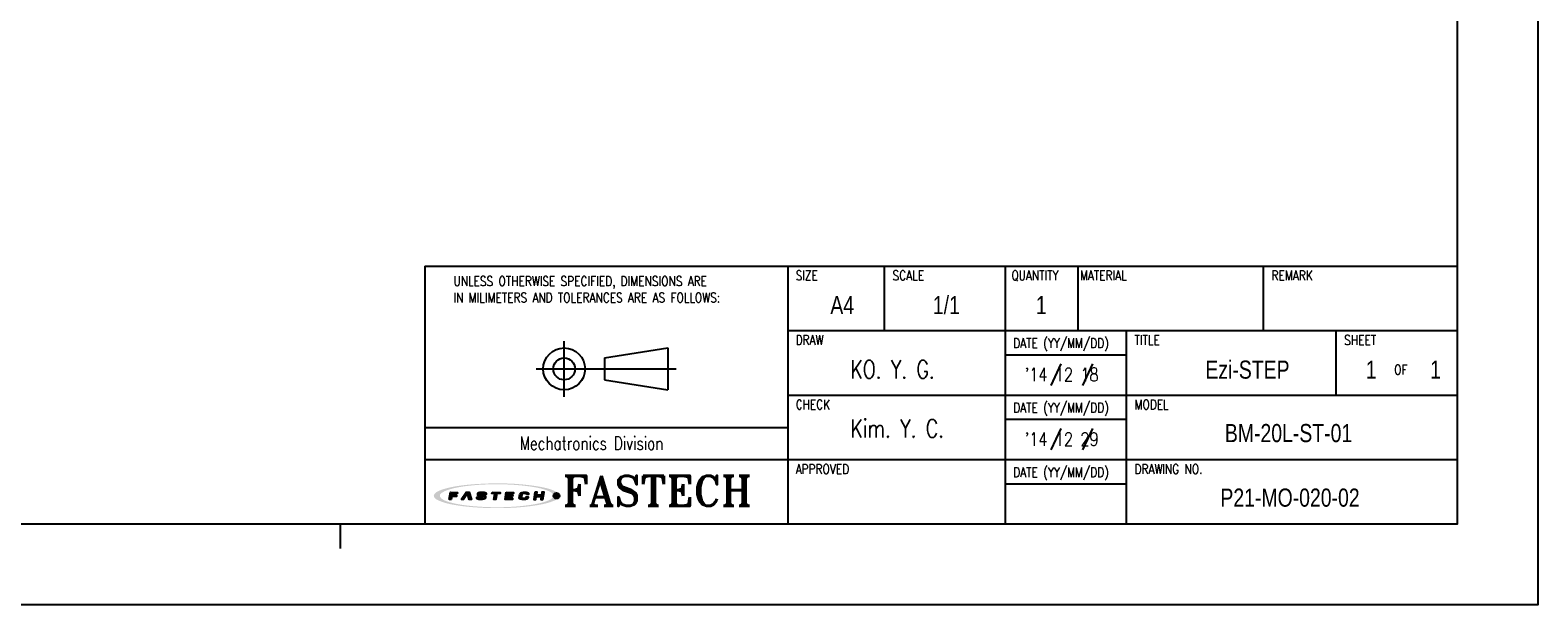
# Model space of a CAD drawing. Header units: millimetres. Extents: x 0 to 297, y 0 to 210.
# Tile 2 of 3: x 110 to 297, y 0 to 71. Entities that reach past the tile are written whole.
import ezdxf

# ---------------------------------------------------------------- set-up
doc = ezdxf.new("R2010")
doc.units = ezdxf.units.MM
for name, color, linetype in [('DIM', 3, 'Continuous'), ('LAYER_2', 1, 'Continuous'), ('LAYER_4', 3, 'Continuous'), ('SHEET', 1, 'Continuous')]:
    doc.layers.add(name, color=color, linetype=linetype)
doc.styles.add('SHB', font='romans.shx', dxfattribs={"width": 0.75, "bigfont": 'whgtxt.shx'})
doc.styles.add('SHEET1', font='ROMANS.SHX', dxfattribs={"width": 0.8, "height": 3})
doc.styles.add('SHEET2', font='txt', dxfattribs={"width": 0.8, "height": 3})
doc.styles.add('SHEET3', font='ROMANT.SHX', dxfattribs={"height": 3})

# ---------------------------------------------------------------- blocks, each defined once
blk = doc.blocks.new('AI9-BLK2')
at = {"layer": 'LAYER_4'}
h = blk.add_hatch(color=12, dxfattribs=at)
edge = h.paths.add_edge_path()
edge.add_spline(control_points=[(66.5, 0), (66.5, -3.5), (61.3, -5.3), (58.7, -6.3), (52, -8.8), (44.8, -10), (37.7, -11), (17.3, -13.9), (-3.7, -14.1), (-24.3, -12.5), (-32.9, -11.8), (-41.6, -10.8), (-50, -8.9), (-54.9, -7.7), (-60.6, -6.4), (-64.7, -3.2), (-73, 3.4), (-52.4, 8.3), (-49.2, 9), (-40.6, 10.9), (-31.8, 11.9), (-23.1, 12.6), (-12.4, 13.4), (-1.5, 13.6), (9.2, 13.3), (19.1, 13), (29, 12.3), (38.8, 10.9), (45.7, 9.9), (52.7, 8.7), (59.3, 6.1), (61.8, 5.2), (66.5, 3.3), (66.5, 0), (66.6, -0.8), (73.6, -0.7), (73.6, 0), (73.5, 3.5), (68.7, 5.4), (66.1, 6.4), (59.6, 9), (52.6, 10.3), (45.8, 11.3), (24.9, 14.6), (3.4, 15.1), (-17.7, 14), (-27.4, 13.6), (-37.2, 12.7), (-46.8, 11.2), (-53.5, 10.1), (-60.4, 8.7), (-66.7, 6.1), (-69.1, 5.1), (-73.9, 3.1), (-73.6, -0.3), (-73.4, -3.7), (-68.1, -5.6), (-65.5, -6.6), (-58.9, -9.2), (-51.8, -10.4), (-44.8, -11.5), (-35, -13), (-25, -13.7), (-15.1, -14.2), (5.8, -15), (27.1, -14.4), (47.8, -11), (54.2, -9.9), (60.6, -8.6), (66.6, -6.1), (69.1, -5.1), (73.5, -3.2), (73.6, 0), (73.6, 0.8), (66.6, 0.9), (66.5, 0)], knot_values=[0, 0, 0, 0, 1, 1, 1, 2, 2, 2, 3, 3, 3, 4, 4, 4, 5, 5, 5, 6, 6, 6, 7, 7, 7, 8, 8, 8, 9, 9, 9, 10, 10, 10, 11, 11, 11, 12, 12, 12, 13, 13, 13, 14, 14, 14, 15, 15, 15, 16, 16, 16, 17, 17, 17, 18, 18, 18, 19, 19, 19, 20, 20, 20, 21, 21, 21, 22, 22, 22, 23, 23, 23, 24, 24, 24, 25, 25, 25, 25], degree=3, periodic=0)
blk = doc.blocks.new('AI9-BLK1')
at = {"layer": 'LAYER_4', "color": 7}
blk.add_blockref('AI9-BLK2', (0, 0), dxfattribs=at)
blk = doc.blocks.new('AI9-BLK3')
at = {"layer": 'LAYER_2'}
for points in [[(-55.6, -4.3), (-54.1, 4.2), (-45.8, 4.1), (-46, 2.8), (-51.9, 2.8), (-52.2, 0.7), (-46.8, 0.6), (-47, -0.8), (-52.4, -0.8), (-53.1, -4.3)], [(-41.4, -4.2), (-35.7, 4.2), (-32.1, 4.2), (-29.5, -4.1), (-32.2, -4.1), (-34.2, 2.7), (-38.7, -4.2)], [(-5.3, 4.2), (4.3, 4.1), (4.1, 2.7), (0.4, 2.7), (-0.8, -4.2), (-3.2, -4.2), (-2.1, 2.7), (-5.6, 2.7)], [(11.4, 4.2), (20, 4.1), (19.8, 2.8), (13.7, 2.8), (13.4, 0.8), (19, 0.7), (18.8, -0.6), (13.1, -0.6), (12.7, -2.7), (18.7, -2.8), (18.5, -4.2), (9.9, -4.2)], [(45, 4.2), (43.5, -4.1), (46, -4.2), (46.6, -0.6), (52.3, -0.7), (51.7, -4.2), (54.1, -4.2), (55.6, 4.2), (53.1, 4.2), (52.5, 0.8), (46.9, 0.8), (47.5, 4.2)]]:
    blk.add_hatch(color=12, dxfattribs=at).paths.add_polyline_path(points)
h = blk.add_hatch(color=12, dxfattribs=at)
edge = h.paths.add_edge_path()
edge.add_spline(control_points=[(-15.2, -1.5), (-15.2, -2.9), (-16.3, -2.9), (-17.5, -2.9), (-17.7, -2.9), (-18.2, -2.9), (-18.5, -2.9), (-20, -2.9), (-20.4, -2.7), (-20.4, -2.1), (-20.4, -1.9), (-20.4, -1.4), (-20.4, -1.4), (-20.4, -1.4), (-22.9, -1.4), (-22.9, -1.4), (-22.9, -1.4), (-22.9, -2.3), (-22.9, -2.5), (-22.9, -3.9), (-21.3, -4.3), (-19.8, -4.3), (-19.5, -4.3), (-17.1, -4.3), (-16.9, -4.3), (-14.1, -4.3), (-12.8, -3.1), (-12.8, -1.8), (-12.8, -1.7), (-12.8, -1.1), (-12.8, -1), (-12.8, 0.2), (-14.1, 0.7), (-16.1, 0.7), (-16.3, 0.7), (-17.5, 0.7), (-17.7, 0.7), (-19.1, 0.7), (-19.7, 0.9), (-19.6, 1.9), (-19.5, 2.9), (-18.4, 2.9), (-17.8, 2.9), (-17.6, 2.9), (-16.5, 2.9), (-16.2, 2.9), (-15, 2.9), (-14.8, 2.6), (-14.8, 2.3), (-14.8, 2.1), (-14.9, 1.7), (-14.9, 1.7), (-14.9, 1.7), (-12.3, 1.6), (-12.3, 1.6), (-12.3, 1.6), (-12.3, 2.6), (-12.3, 2.8), (-12.3, 3.9), (-14.1, 4.3), (-15.7, 4.3), (-16.8, 4.3), (-17.9, 4.3), (-18.2, 4.3), (-20.4, 4.3), (-22, 3.6), (-22.1, 2), (-22.1, 1.8), (-22.1, 1.3), (-22.1, 1.1), (-22.2, -0.1), (-20.7, -0.6), (-19.2, -0.6), (-19, -0.6), (-17.3, -0.7), (-17.1, -0.7), (-15.5, -0.7), (-15.2, -1.1), (-15.2, -1.5)], knot_values=[0, 0, 0, 0, 1, 1, 1, 2, 2, 2, 3, 3, 3, 4, 4, 4, 5, 5, 5, 6, 6, 6, 7, 7, 7, 8, 8, 8, 9, 9, 9, 10, 10, 10, 11, 11, 11, 12, 12, 12, 13, 13, 13, 14, 14, 14, 15, 15, 15, 16, 16, 16, 17, 17, 17, 18, 18, 18, 19, 19, 19, 20, 20, 20, 21, 21, 21, 22, 22, 22, 23, 23, 23, 24, 24, 24, 25, 25, 25, 26, 26, 26, 26], degree=3, periodic=0)
h = blk.add_hatch(color=12, dxfattribs=at)
edge = h.paths.add_edge_path()
edge.add_spline(control_points=[(35, 1.4), (35, 1.4), (37.4, 1.4), (37.4, 1.4), (37.4, 1.4), (37.5, 2), (37.5, 2.4), (37.5, 3.1), (37.3, 4.2), (34.5, 4.2), (34.2, 4.2), (32.2, 4.2), (31.6, 4.2), (28.5, 4.3), (27.4, 2.7), (27.2, 1.5), (27.1, 1), (26.8, -0.6), (26.7, -1.2), (26.5, -2.6), (26.6, -4.3), (30.1, -4.3), (30.5, -4.3), (31.7, -4.3), (32.2, -4.3), (34.9, -4.3), (36.6, -4), (36.9, -2.3), (36.9, -1.9), (37, -1.1), (37, -1.1), (37, -1.1), (34.6, -1.1), (34.6, -1.1), (34.6, -1.1), (34.6, -1.6), (34.6, -1.7), (34.4, -2.5), (33.8, -2.8), (32.5, -2.8), (32.2, -2.8), (31.2, -2.8), (30.8, -2.8), (29.4, -2.8), (29.1, -2.3), (29.2, -1.4), (29.2, -1), (29.5, 0.7), (29.5, 1.1), (29.8, 2.5), (30.7, 2.8), (31.7, 2.8), (32.2, 2.8), (33.4, 2.8), (33.7, 2.8), (34.7, 2.8), (35.1, 2.5), (35.1, 1.9), (35, 1.7), (35, 1.4), (35, 1.4)], knot_values=[0, 0, 0, 0, 1, 1, 1, 2, 2, 2, 3, 3, 3, 4, 4, 4, 5, 5, 5, 6, 6, 6, 7, 7, 7, 8, 8, 8, 9, 9, 9, 10, 10, 10, 11, 11, 11, 12, 12, 12, 13, 13, 13, 14, 14, 14, 15, 15, 15, 16, 16, 16, 17, 17, 17, 18, 18, 18, 19, 19, 19, 20, 20, 20, 20], degree=3, periodic=0)
at = {"layer": 'LAYER_2', "color": 12}
for points in [[(-55.6, -4.3), (-54.1, 4.2), (-45.8, 4.1), (-46, 2.8), (-51.9, 2.8), (-52.2, 0.7), (-46.8, 0.6), (-47, -0.8), (-52.4, -0.8), (-53.1, -4.3)], [(-41.4, -4.2), (-35.7, 4.2), (-32.1, 4.2), (-29.5, -4.1), (-32.2, -4.1), (-34.2, 2.7), (-38.7, -4.2)], [(-5.3, 4.2), (4.3, 4.1), (4.1, 2.7), (0.4, 2.7), (-0.8, -4.2), (-3.2, -4.2), (-2.1, 2.7), (-5.6, 2.7)], [(11.4, 4.2), (20, 4.1), (19.8, 2.8), (13.7, 2.8), (13.4, 0.8), (19, 0.7), (18.8, -0.6), (13.1, -0.6), (12.7, -2.7), (18.7, -2.8), (18.5, -4.2), (9.9, -4.2)], [(45, 4.2), (43.5, -4.1), (46, -4.2), (46.6, -0.6), (52.3, -0.7), (51.7, -4.2), (54.1, -4.2), (55.6, 4.2), (53.1, 4.2), (52.5, 0.8), (46.9, 0.8), (47.5, 4.2)]]:
    blk.add_lwpolyline(points, close=True, dxfattribs=at)
for points, knots in [([(-15.2, -1.5), (-15.2, -2.9), (-16.3, -2.9), (-17.5, -2.9), (-17.7, -2.9), (-18.2, -2.9), (-18.5, -2.9), (-20, -2.9), (-20.4, -2.7), (-20.4, -2.1), (-20.4, -1.9), (-20.4, -1.4), (-20.4, -1.4), (-20.4, -1.4), (-22.9, -1.4), (-22.9, -1.4), (-22.9, -1.4), (-22.9, -2.3), (-22.9, -2.5), (-22.9, -3.9), (-21.3, -4.3), (-19.8, -4.3), (-19.5, -4.3), (-17.1, -4.3), (-16.9, -4.3), (-14.1, -4.3), (-12.8, -3.1), (-12.8, -1.8), (-12.8, -1.7), (-12.8, -1.1), (-12.8, -1), (-12.8, 0.2), (-14.1, 0.7), (-16.1, 0.7), (-16.3, 0.7), (-17.5, 0.7), (-17.7, 0.7), (-19.1, 0.7), (-19.7, 0.9), (-19.6, 1.9), (-19.5, 2.9), (-18.4, 2.9), (-17.8, 2.9), (-17.6, 2.9), (-16.5, 2.9), (-16.2, 2.9), (-15, 2.9), (-14.8, 2.6), (-14.8, 2.3), (-14.8, 2.1), (-14.9, 1.7), (-14.9, 1.7), (-14.9, 1.7), (-12.3, 1.6), (-12.3, 1.6), (-12.3, 1.6), (-12.3, 2.6), (-12.3, 2.8), (-12.3, 3.9), (-14.1, 4.3), (-15.7, 4.3), (-16.8, 4.3), (-17.9, 4.3), (-18.2, 4.3), (-20.4, 4.3), (-22, 3.6), (-22.1, 2), (-22.1, 1.8), (-22.1, 1.3), (-22.1, 1.1), (-22.2, -0.1), (-20.7, -0.6), (-19.2, -0.6), (-19, -0.6), (-17.3, -0.7), (-17.1, -0.7), (-15.5, -0.7), (-15.2, -1.1), (-15.2, -1.5)], [0, 0, 0, 0, 1, 1, 1, 2, 2, 2, 3, 3, 3, 4, 4, 4, 5, 5, 5, 6, 6, 6, 7, 7, 7, 8, 8, 8, 9, 9, 9, 10, 10, 10, 11, 11, 11, 12, 12, 12, 13, 13, 13, 14, 14, 14, 15, 15, 15, 16, 16, 16, 17, 17, 17, 18, 18, 18, 19, 19, 19, 20, 20, 20, 21, 21, 21, 22, 22, 22, 23, 23, 23, 24, 24, 24, 25, 25, 25, 26, 26, 26, 26]), ([(35, 1.4), (35, 1.4), (37.4, 1.4), (37.4, 1.4), (37.4, 1.4), (37.5, 2), (37.5, 2.4), (37.5, 3.1), (37.3, 4.2), (34.5, 4.2), (34.2, 4.2), (32.2, 4.2), (31.6, 4.2), (28.5, 4.3), (27.4, 2.7), (27.2, 1.5), (27.1, 1), (26.8, -0.6), (26.7, -1.2), (26.5, -2.6), (26.6, -4.3), (30.1, -4.3), (30.5, -4.3), (31.7, -4.3), (32.2, -4.3), (34.9, -4.3), (36.6, -4), (36.9, -2.3), (36.9, -1.9), (37, -1.1), (37, -1.1), (37, -1.1), (34.6, -1.1), (34.6, -1.1), (34.6, -1.1), (34.6, -1.6), (34.6, -1.7), (34.4, -2.5), (33.8, -2.8), (32.5, -2.8), (32.2, -2.8), (31.2, -2.8), (30.8, -2.8), (29.4, -2.8), (29.1, -2.3), (29.2, -1.4), (29.2, -1), (29.5, 0.7), (29.5, 1.1), (29.8, 2.5), (30.7, 2.8), (31.7, 2.8), (32.2, 2.8), (33.4, 2.8), (33.7, 2.8), (34.7, 2.8), (35.1, 2.5), (35.1, 1.9), (35, 1.7), (35, 1.4), (35, 1.4)], [0, 0, 0, 0, 1, 1, 1, 2, 2, 2, 3, 3, 3, 4, 4, 4, 5, 5, 5, 6, 6, 6, 7, 7, 7, 8, 8, 8, 9, 9, 9, 10, 10, 10, 11, 11, 11, 12, 12, 12, 13, 13, 13, 14, 14, 14, 15, 15, 15, 16, 16, 16, 17, 17, 17, 18, 18, 18, 19, 19, 19, 20, 20, 20, 20])]:
    blk.add_open_spline(points, degree=3, knots=knots, dxfattribs=at)

msp = doc.modelspace()

# ---------------------------------------------------------------- hatches: boundary and pattern name
h = msp.add_hatch(color=1)
edge = h.paths.add_edge_path()
edge.add_arc((175.3273, 13.5263), 0.3631, 0, 360)

# ---------------------------------------------------------------- linework, layer by layer
at = {"color": 4}
msp.add_line((148.5, 10), (148.5, 7), dxfattribs=at)
at = {"color": 6}
msp.add_lwpolyline([(0, 210), (297, 210), (297, 0), (0, 0)], close=True, dxfattribs=at)
at = {"color": 4}
msp.add_lwpolyline([(10, 200), (287, 200), (287, 10), (10, 10)], close=True, dxfattribs=at)
at = {"color": 1}
msp.add_circle((175.3273, 13.5263), 0.3631, dxfattribs=at)
at = {"layer": 'SHEET', "color": 7}
for p, q in [((159, 42), (287, 42)), ((159, 42), (159, 10)), ((204, 42), (204, 10)), ((159, 22), (204, 22))]:
    msp.add_line(p, q, dxfattribs=at)
at = {"layer": 'SHEET'}
for p, q in [((216, 34), (216, 42)), ((231, 10), (231, 42)), ((240, 34), (240, 42)), ((263, 34), (263, 42)), ((204, 34), (287, 34)), ((246, 10), (246, 34)), ((272, 26), (272, 34)), ((176.2842, 25.7883), (176.2842, 32.7016)), ((181.284, 30.6029), (189.1232, 31.8375)), ((189.1232, 31.8375), (189.1232, 26.6525)), ((181.284, 30.6029), (181.284, 27.887)), ((231, 31), (246, 31)), ((172.8275, 29.245), (190.1725, 29.245)), ((237.8801, 29.8615), (236.6289, 27.2039)), ((241.7992, 29.8574), (240.5481, 27.1998)), ((181.284, 27.887), (189.1232, 26.6525)), ((204, 26), (287, 26)), ((231, 23), (246, 23)), ((237.8801, 21.8615), (236.6289, 19.2039)), ((241.7992, 21.8574), (240.5481, 19.1998)), ((159, 18), (287, 18)), ((231, 15), (246, 15))]:
    msp.add_line(p, q, dxfattribs=at)
for radius in [2.5925, 1.358]:
    msp.add_circle((176.2842, 29.245), radius, dxfattribs=at)

# ---------------------------------------------------------------- block references
at = {"layer": 'LAYER_2', "color": 7, "lineweight": 5, "xscale": 0.1058400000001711, "yscale": 0.1058400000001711, "zscale": 0.1058400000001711}
msp.add_blockref('AI9-BLK3', (167.9037, 13.5118), dxfattribs=at)
at = {"layer": 'LAYER_4', "color": 7, "lineweight": 5, "xscale": 0.1058400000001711, "yscale": 0.1058400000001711, "zscale": 0.1058400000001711}
msp.add_blockref('AI9-BLK1', (167.9122, 13.5237), dxfattribs=at)

# ---------------------------------------------------------------- texts
at = {"layer": 'DIM', "color": 3, "style": 'SHB', "width": 0.75}
for s, p in [('KO. Y. G.', (211.8051, 28.064)), ('Kim. Y. C.', (211.8051, 20.7363))]:
    msp.add_text(s, height=2.25, dxfattribs=at).set_placement(p)
at = {"layer": 'SHEET'}
for s, height, style, width, p in [('SIZE', 1.2, 'SHEET1', 0.8, (204.9897, 40.2302)), ('SCALE', 1.2, 'SHEET1', 0.8, (216.9897, 40.2302)), ('QUANTITY', 1.2, 'SHEET1', 0.8, (231.7296, 40.2302)), ('MATERIAL', 1.2, 'SHEET1', 0.8, (240.2397, 40.2302)), ('REMARK', 1.2, 'SHEET1', 0.8, (263.9897, 40.2302)), ('UNLESS OTHERWISE SPECIFIED, DIMENSIONS ARE', 1.2, 'SHEET1', 0.8, (162.555, 39.5229)), ('IN MILIMETERS AND TOLERANCES ARE AS FOLLOWS:', 1.2, 'SHEET1', 0.8, (162.555, 37.4826)), ('DRAW', 1.2, 'SHEET1', 0.8, (204.9897, 32.2302)), ('DATE (YY/MM/DD)', 1.2, 'SHEET1', 0.8, (231.9639, 31.8409)), ('TITLE', 1.2, 'SHEET1', 0.8, (246.9897, 32.2302)), ('SHEET', 1.2, 'SHEET1', 0.8, (272.9897, 32.2302)), ('OF', 1.2, 'SHEET1', 0.8, (279.2077, 28.5546)), ('CHECK', 1.2, 'SHEET1', 0.8, (204.9897, 24.2302)), ('DATE (YY/MM/DD)', 1.2, 'SHEET1', 0.8, (231.9639, 23.8409)), ('MODEL', 1.2, 'SHEET1', 0.8, (246.9897, 24.2302)), ('Mechatronics Division', 1.65, 'SHEET3', 0.75, (170.7693, 19.1978)), ('APPROVED', 1.2, 'SHEET1', 0.8, (204.9897, 16.2302)), ('DATE (YY/MM/DD)', 1.2, 'SHEET1', 0.8, (231.9639, 15.8409)), ('DRAWING NO.', 1.2, 'SHEET1', 0.8, (246.9897, 16.2302))]:
    msp.add_text(s, height=height, dxfattribs=dict(at, style=style, width=width)).set_placement(p)
at = {"layer": 'SHEET', "color": 7, "style": 'SHEET2', "width": 0.8}
for s, p in [('A4', (209.2863, 36.034)), ('1/1', (221.9959, 36.034)), ('1', (234.7766, 36.034)), ('Ezi-STEP', (255.7838, 28.034)), ('1', (275.6812, 28.034)), ('1', (283.6392, 28.034)), ('BM-20L-ST-01', (258.2016, 20.1668)), ('P21-MO-020-02', (257.6465, 12.1668))]:
    msp.add_text(s, height=2.25, dxfattribs=at).set_placement(p)
at = {"layer": 'SHEET', "color": 3, "style": 'SHEET1', "width": 0.8}
for s, p in [("'14 12 18", (233.3819, 27.7103)), ("'14 12 29", (233.3819, 19.7103))]:
    msp.add_text(s, height=1.65, dxfattribs=at).set_placement(p)
at = {"layer": 'SHEET', "color": 7, "style": 'SHEET3'}
msp.add_text('FASTECH', height=3.75, dxfattribs=at).set_placement((176.105, 12.26))

doc.saveas('drawing.dxf')
